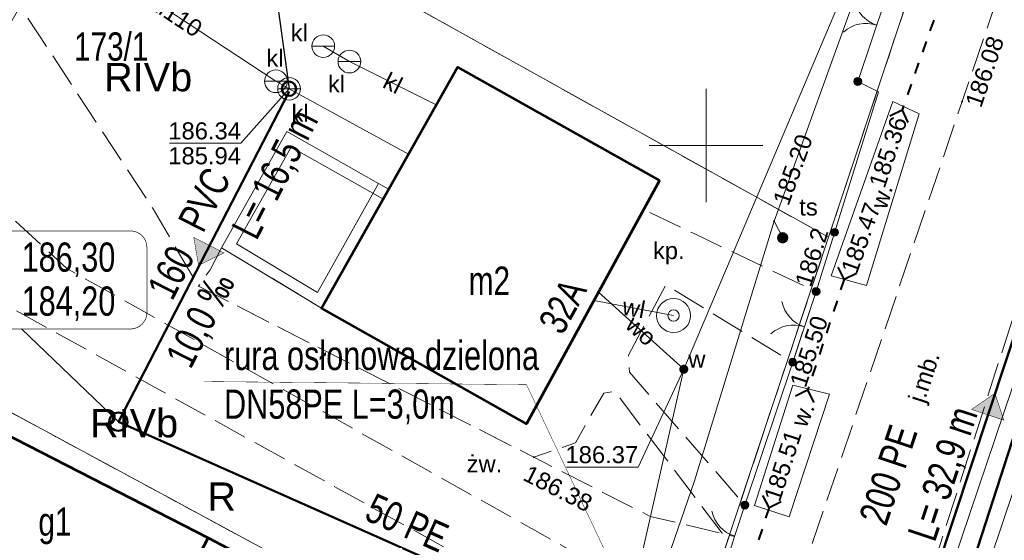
# Model space of a CAD drawing. Header units: metres. Extents: x 7482748 to 7484637, y 5684406 to 5687014.
# Tile 103 of 180: x 7483370 to 7483413, y 5686133 to 5686156. Entities that reach past the tile are written whole.
import ezdxf
from ezdxf.enums import TextEntityAlignment as Align
from ezdxf.lldxf.tags import DXFTag

# ---------------------------------------------------------------- set-up
doc = ezdxf.new("R2010")
doc.units = ezdxf.units.M
doc.header["$MEASUREMENT"] = 0
for name, pattern in [('1', [1.5, 1, -0.5]), ('KTJZ01_500', [2, 1.5, -0.5]), ('l217_500', [2, 1.5, -0.5]), ('l218_500', [1, 0.5, -0.5])]:
    doc.linetypes.add(name, pattern=pattern)
for name, color, linetype, lineweight in [('.k deszczowa', 200, 'Continuous', 50), ('.ks tłoczny', 104, 'Continuous', 50), ('_Dzialki', 7, 'Continuous', 0), ('_Dzialki_opis', 7, 'Continuous', 0), ('_Kontury', 7, 'Continuous', 0), ('_Kontury_opis', 7, 'Continuous', 0), ('_Podzial_sekcyjny_krzyze', 7, '1', 13), ('_Uzytki', 7, 'Continuous', 0), ('_Uzytki_opis', 7, 'Continuous', 0), ('BUIB05_01', 7, 'Continuous', 40), ('EGB_Adres', 7, 'Continuous', 0), ('EGB_Budynek', 7, 'Continuous', 0), ('EGB_Budynek_opis', 7, 'Continuous', 0), ('GES__SUUS07_P', 7, 'Continuous', 13), ('GES__SUUS09_P', 7, 'Continuous', 13), ('GES__SUUS13_P', 7, 'Continuous', 13), ('GES__SUUS25_WP', 7, 'Continuous', 13), ('KTOK02', 7, 'KTOK02_500', 13), ('KTOK04', 7, 'KTOK04L_500', 13), ('KTOK05_01', 7, 'Continuous', 13), ('RTPW01_P', 7, 'Continuous', 0), ('RTPW02_P', 7, 'Continuous', 0)]:
    doc.layers.add(name, color=color, linetype=linetype, lineweight=lineweight)
for name, color, linetype, lineweight, true_color in [('.przyłącza', 32, 'Continuous', 50, 0xbd5e00), ('GES__SUPK_01_pL', 7, 'Continuous', 13, 0x803300), ('GES__SUPS01_05L', 7, 'Continuous', 13, 0x803300), ('GES__SUPS01_05P', 7, 'Continuous', 13, 0x803300), ('GES__SUPS01_07P', 7, 'Continuous', 13, 0xff9100), ('GES__SUPS01_08L', 5, 'Continuous', 13, 0x0000ff), ('GES__SUPS01_08P', 5, 'Continuous', 13, 0x0000ff), ('GES__SUPT_pL', 7, 'Continuous', 13, 0xff9100), ('GES__SUPW_01_pL', 5, 'Continuous', 13, 0x0000ff)]:
    doc.layers.add(name, color=color, linetype=linetype, lineweight=lineweight, true_color=true_color)
for name, color, linetype, lineweight, transparency in [('EGB_EGBT07', 7, 'Continuous', 13, 0.2), ('GES__SUUS_ET_05T', 7, 'Continuous', 13, 0.25), ('GES__SUUS_ET_07T', 7, 'Continuous', 13, 0.25), ('GES__SUUS_ET_08T', 7, 'Continuous', 13, 0.25), ('KTJZ01_O', 7, 'KTJZ01_500', 13, 0.5), ('KTJZ01_T', 7, 'Continuous', 13, 0.25), ('KTPL01_O', 7, 'KTJZ01_500', 13, 0.5), ('KTPL01_T', 7, 'Continuous', 13, 0.25), ('PTRW02_O', 7, 'Continuous', 13, 0.5), ('PTRW02_T', 7, 'Continuous', 13, 0.25), ('RTPW01_G', 7, 'Continuous', 13, 0.25), ('RTPW02_G', 7, 'Continuous', 13, 0.25)]:
    doc.layers.add(name, color=color, linetype=linetype, lineweight=lineweight, transparency=transparency)
for name, color, linetype, lineweight, true_color, transparency in [('GES__SUPK_01_pT', 7, 'Continuous', 13, 0x803300, 0.25), ('GES__SUPS01_05G', 7, 'Continuous', 13, 0x803300, 0.25), ('GES__SUPS01_07G', 7, 'Continuous', 13, 0xff9100, 0.25), ('GES__SUPS01_08G', 5, 'Continuous', 13, 0x0000ff, 0.25), ('GES__SUPW_01_pT', 5, 'Continuous', 13, 0x0000ff, 0.25)]:
    doc.layers.add(name, color=color, linetype=linetype, lineweight=lineweight, true_color=true_color, transparency=transparency)
doc.layers.add('IS_kanalizacja_sanitarna', color=7, linetype='SOLID', true_color=0x000000)
doc.layers.add('IS_Opisy_działek_Net', color=7, linetype='SOLID', true_color=0x000000)
doc.layers.add('IS_Węzeł_sieci_kanalizacyjnej_-_opisy', color=7, linetype='Continuous')
doc.styles.get("Standard").update_dxf_attribs({"font": 'simplex.shx', "width": 0.75})
doc.styles.add('STYL_ARIAL', font='simplex.shx', dxfattribs={"width": 0.75, "oblique": 0.1})
doc.styles.add('Style-Arial', font='arial.ttf')
doc.linetypes.add('KTOK02_500', pattern='A,0.5,[117,IS_LineDef.shx,S=0.01,R=0,X=0,Y=0],0.5', length=1)
doc.linetypes.add('KTOK04L_500', pattern='A,0,[119,IS_LineDef.shx,S=0.01,R=0,X=0,Y=0],1', length=1)
tags = doc.linetypes.add('SOLID', pattern=[10, 10, 0]).pattern_tags.tags
tags[6:7] = [DXFTag(74, 4), DXFTag(75, 0), DXFTag(340, '0'), DXFTag(46, 0.0), DXFTag(50, 0.0), DXFTag(44, 0.0), DXFTag(45, 0.0)]
tags[4:5] = [DXFTag(74, 4), DXFTag(75, 0), DXFTag(340, '0'), DXFTag(46, 0.0), DXFTag(50, 0.0), DXFTag(44, 0.0), DXFTag(45, 0.0)]

# ---------------------------------------------------------------- blocks, each defined once
blk = doc.blocks.new('SUPS01_3')
at = {"layer": 'GES__SUPS01_07P', "linetype": 'Continuous', "lineweight": 13}
h = blk.add_hatch(color=256, dxfattribs=at)
edge = h.paths.add_edge_path()
edge.add_arc((0, 0), 0.045, 0, 360)
blk = doc.blocks.new('SUPS01_1')
at = {"layer": 'GES__SUPS01_05P', "linetype": 'Continuous', "lineweight": 13}
h = blk.add_hatch(color=256, dxfattribs=at)
edge = h.paths.add_edge_path()
edge.add_arc((0, 0), 0.045, 0, 360)
blk = doc.blocks.new('SUUS07')
at = {"layer": 'GES__SUUS07_P', "linetype": 'Continuous', "lineweight": 13}
blk.add_line((-0.5, 0), (0.5, 0), dxfattribs=at)
blk.add_circle((0, 0), 0.5, dxfattribs=at)
blk = doc.blocks.new('SUUS13')
at = {"layer": 'GES__SUUS13_P', "linetype": 'Continuous', "lineweight": 13}
for radius in [0.75, 0.25]:
    blk.add_circle((0, 0), radius, dxfattribs=at)
blk = doc.blocks.new('SUUS25_12')
at = {"layer": 'GES__SUUS25_WP', "linetype": 'Continuous', "lineweight": 13}
h = blk.add_hatch(color=256, dxfattribs=at)
edge = h.paths.add_edge_path()
edge.add_arc((0, 0), 0.2, 0, 360)
blk = doc.blocks.new('RTPW01_3')
at = {"layer": 'RTPW02_P', "linetype": 'Continuous', "lineweight": 0}
h = blk.add_hatch(color=256, dxfattribs=at)
edge = h.paths.add_edge_path()
edge.add_arc((0, 0), 0.045, 0, 360)
blk = doc.blocks.new('SUUS09')
at = {"layer": 'GES__SUUS09_P', "linetype": 'Continuous', "lineweight": 13}
h = blk.add_hatch(color=256, dxfattribs=at)
edge = h.paths.add_edge_path()
edge.add_arc((0, 0), 0.25, 0, 360)
blk = doc.blocks.new('RTPW01')
at = {"layer": 'RTPW01_P', "linetype": 'Continuous', "lineweight": 0}
h = blk.add_hatch(color=256, dxfattribs=at)
edge = h.paths.add_edge_path()
edge.add_arc((0, 0), 0.045, 0, 360)
blk = doc.blocks.new('SUPS01')
at = {"layer": 'GES__SUPS01_08P', "linetype": 'Continuous', "lineweight": 13}
h = blk.add_hatch(color=256, dxfattribs=at)
edge = h.paths.add_edge_path()
edge.add_arc((0, 0), 0.045, 0, 360)

msp = doc.modelspace()

# ---------------------------------------------------------------- hatches: boundary and pattern name
at = {"layer": 'IS_kanalizacja_sanitarna', "linetype": 'Continuous', "ltscale": 0.01}
for points in [[(7483377.63076, 5686144.7142), (7483378.75425, 5686145.26216), (7483377.4193, 5686145.94619)], [(7483412.73259, 5686139.07134), (7483411.7056, 5686138.35875), (7483413.12913, 5686137.88591)]]:
    msp.add_hatch(color=256, dxfattribs=at).paths.add_polyline_path(points)
at = {"layer": 'KTOK05_01', "linetype": 'Continuous', "lineweight": 13}
h = msp.add_hatch(color=256, dxfattribs=at)
edge = h.paths.add_edge_path()
edge.add_arc((7483406.69, 5686152.82), 0.175, 0, 360)
h = msp.add_hatch(color=256, dxfattribs=at)
edge = h.paths.add_edge_path()
edge.add_arc((7483405.66708, 5686146.17464), 0.175, 0, 360)
h = msp.add_hatch(color=256, dxfattribs=at)
edge = h.paths.add_edge_path()
edge.add_arc((7483404.85, 5686143.56), 0.175, 0, 360)
h = msp.add_hatch(color=256, dxfattribs=at)
edge = h.paths.add_edge_path()
edge.add_arc((7483403.82, 5686140.44), 0.175, 0, 360)
h = msp.add_hatch(color=256, dxfattribs=at)
edge = h.paths.add_edge_path()
edge.add_arc((7483401.71, 5686134.14), 0.175, 0, 360)

# ---------------------------------------------------------------- linework, layer by layer
at = {"layer": '.k deszczowa', "linetype": 'Continuous'}
msp.add_lwpolyline([(7483413.98427, 5686138.46422), (7483398.56771, 5686090.83497)], dxfattribs=at)
at = {"layer": '.ks tłoczny', "color": 111, "linetype": 'Continuous', "true_color": 0x70ffb8}
msp.add_lwpolyline([(7483385.11889, 5686056.87655), (7483385.11889, 5686056.87655), (7483385.11889, 5686056.87655), (7483385.11889, 5686056.87655), (7483392.48217, 5686077.61672), (7483403.35679, 5686110.30112), (7483409.3807, 5686128.90033), (7483418.64391, 5686156.87675)], dxfattribs=at)
at = {"layer": '.ks tłoczny', "linetype": 'Continuous'}
msp.add_lwpolyline([(7483398.08935, 5686127.13966), (7483374.09741, 5686137.81888)], dxfattribs=at)
msp.add_circle((7483374.09754, 5686137.81912), 0.4, dxfattribs=at)
at = {"layer": '.przyłącza', "linetype": 'Continuous'}
msp.add_lwpolyline([(7483374.09754, 5686137.81912), (7483381.62, 5686152.375)], dxfattribs=at)
msp.add_ellipse((7483381.62, 5686152.49962), major_axis=(0.315, 0), ratio=1, dxfattribs=at)
at = {"layer": '_Dzialki', "color": 96, "linetype": 'Continuous', "true_color": 0x008000, "flags": 128}
for points in [[(7483421.4, 5686194.07), (7483405.4, 5686145.95)], [(7483357.83, 5686172.44), (7483405.4, 5686145.95)], [(7483397.73, 5686122.89), (7483346.77, 5686150.44)], [(7483405.4, 5686145.95), (7483397.73, 5686122.89)]]:
    msp.add_lwpolyline(points, dxfattribs=at)
at = {"layer": '_Kontury', "color": 96, "linetype": 'l217_500', "true_color": 0x008000, "flags": 128}
for points in [[(7483405.4, 5686145.95), (7483413.1, 5686169.11)], [(7483370.98, 5686165.12), (7483405.4, 5686145.95)], [(7483398.93, 5686126.5), (7483363.39, 5686146.14)], [(7483398.93, 5686126.5), (7483405.4, 5686145.95)], [(7483356.8, 5686145.02), (7483397.73, 5686122.89)]]:
    msp.add_lwpolyline(points, dxfattribs=at)
at = {"layer": '_Podzial_sekcyjny_krzyze', "linetype": 'Continuous'}
for p, q in [((7483400, 5686147.5), (7483400, 5686152.5)), ((7483397.5, 5686150), (7483402.5, 5686150))]:
    msp.add_line(p, q, dxfattribs=at)
at = {"layer": '_Uzytki', "color": 96, "linetype": 'l218_500', "true_color": 0x008000, "flags": 128}
for points in [[(7483405.4, 5686145.95), (7483413.1, 5686169.11)], [(7483398.93, 5686126.5), (7483405.4, 5686145.95)], [(7483397.73, 5686122.89), (7483356.8, 5686145.02)]]:
    msp.add_lwpolyline(points, dxfattribs=at)
at = {"layer": 'BUIB05_01', "linetype": 'Continuous', "lineweight": 40}
for p, q in [((7483410.04, 5686155.53), (7483409.87, 5686155.06)), ((7483409.71, 5686154.59), (7483409.54, 5686154.12)), ((7483409.37, 5686153.65), (7483409.21, 5686153.17)), ((7483409.04, 5686152.7), (7483408.88, 5686152.23)), ((7483408.71, 5686151.76), (7483408.64, 5686151.56)), ((7483408.64, 5686151.56), (7483408.1, 5686151.3)), ((7483408.64, 5686151.56), (7483408.9, 5686151.02)), ((7483406.09, 5686144.1), (7483405.82, 5686144.64)), ((7483406.09, 5686144.1), (7483406.63, 5686144.37)), ((7483406.09, 5686144.1), (7483405.93, 5686143.63)), ((7483405.78, 5686143.15), (7483405.62, 5686142.68)), ((7483405.46, 5686142.2), (7483405.31, 5686141.73)), ((7483405.15, 5686141.25), (7483405, 5686140.78)), ((7483404.84, 5686140.3), (7483404.68, 5686139.83)), ((7483404.48, 5686139.21), (7483403.94, 5686138.94)), ((7483404.53, 5686139.35), (7483404.48, 5686139.21)), ((7483404.48, 5686139.21), (7483404.75, 5686138.67)), ((7483402.78, 5686134.03), (7483402.51, 5686134.57)), ((7483402.78, 5686134.03), (7483402.62, 5686133.56)), ((7483402.78, 5686134.03), (7483403.32, 5686134.3)), ((7483402.47, 5686133.08), (7483402.31, 5686132.61))]:
    msp.add_line(p, q, dxfattribs=at)
at = {"layer": 'EGB_Budynek', "color": 7, "linetype": 'Continuous', "lineweight": 53, "flags": 128}
for points in [[(7483397.95, 5686148.45), (7483392.09, 5686137.72), (7483383.05, 5686142.83), (7483389.05, 5686153.46), (7483397.95, 5686148.45)], [(7483367.81, 5686137.94), (7483378.06, 5686132.69), (7483375.76, 5686128.3), (7483365.55, 5686133.62), (7483367.81, 5686137.94)], [(7483389.08, 5686126.91), (7483386.61, 5686122.19), (7483384.05, 5686123.53), (7483382.1, 5686119.79), (7483379.53, 5686121.12), (7483378.28, 5686118.72), (7483372.36, 5686121.78), (7483373.61, 5686124.18), (7483375.76, 5686128.3), (7483378.06, 5686132.69), (7483386.51, 5686128.26), (7483389.08, 5686126.91)]]:
    msp.add_lwpolyline(points, dxfattribs=at)
at = {"layer": 'EGB_EGBT07', "lineweight": 13, "flags": 128}
for points in [[(7483386.01, 5686148.08), (7483383.05, 5686142.83), (7483378.64, 5686145.49), (7483381.52, 5686150.61), (7483386.01, 5686148.08)], [(7483385.57, 5686148.33), (7483382.87, 5686143.52), (7483379.31, 5686145.67), (7483381.71, 5686149.93), (7483385.76, 5686147.64)]]:
    msp.add_lwpolyline(points, dxfattribs=at)
at = {"layer": 'GES__SUPK_01_pL', "linetype": 'Continuous', "lineweight": 13, "flags": 128}
for points in [[(7483373.31, 5686157.94), (7483381.04, 5686152.83), (7483381.62, 5686152.5), (7483386.88, 5686149.62)], [(7483383.13, 5686154.38), (7483384.28, 5686153.7), (7483388.11, 5686151.8)]]:
    msp.add_lwpolyline(points, dxfattribs=at)
at = {"layer": 'GES__SUPS01_05L', "linetype": 'Continuous', "lineweight": 13, "flags": 128}
msp.add_lwpolyline([(7483381.62, 5686152.5), (7483379.5, 5686150.1), (7483376.35, 5686150.1)], dxfattribs=at)
at = {"layer": 'GES__SUPS01_08L', "linetype": 'Continuous', "lineweight": 13, "flags": 128}
msp.add_lwpolyline([(7483399.02, 5686140.13), (7483397.01, 5686135.82), (7483393.85, 5686135.82)], dxfattribs=at)
at = {"layer": 'GES__SUPT_pL', "linetype": 'Continuous', "lineweight": 13}
msp.add_line((7483403, 5686146.66), (7483403.38, 5686145.93), dxfattribs=at)
at = {"layer": 'GES__SUPT_pL', "linetype": 'Continuous', "lineweight": 13, "flags": 128}
for points in [[(7483424.93, 5686213.15), (7483418.94, 5686195.61), (7483406.87, 5686157.38), (7483403, 5686146.66)], [(7483372.71, 5686063.84), (7483376.01, 5686071.31), (7483380.34, 5686080.97), (7483391.92, 5686112.09), (7483395.16, 5686120.52), (7483395.53, 5686123.7), (7483399.49, 5686135.21), (7483403, 5686146.66)]]:
    msp.add_lwpolyline(points, dxfattribs=at)
at = {"layer": 'GES__SUPW_01_pL', "linetype": 'Continuous', "lineweight": 13}
for p, q in [((7483399.02, 5686140.13), (7483395.26, 5686143.53)), ((7483398.57, 5686142.5), (7483395.06, 5686143.16))]:
    msp.add_line(p, q, dxfattribs=at)
at = {"layer": 'GES__SUPW_01_pL', "linetype": 'Continuous', "lineweight": 13, "flags": 128}
msp.add_lwpolyline([(7483395.39, 5686120.14), (7483395.39, 5686124.09), (7483399.02, 5686140.13), (7483412.11, 5686171.05), (7483422.38, 5686204.19), (7483427.92, 5686212.24), (7483440.69, 5686248.23)], dxfattribs=at)
at = {"layer": 'IS_kanalizacja_sanitarna', "linetype": 'Continuous', "ltscale": 0.01, "const_width": 0.02}
for points in [[(7483377.63076, 5686144.7142), (7483378.75425, 5686145.26216), (7483377.4193, 5686145.94619), (7483377.63076, 5686144.7142)], [(7483412.73259, 5686139.07134), (7483411.7056, 5686138.35875), (7483413.12913, 5686137.88591), (7483412.73259, 5686139.07134)]]:
    msp.add_lwpolyline(points, dxfattribs=at)
at = {"layer": 'IS_Opisy_działek_Net', "linetype": 'Continuous', "ltscale": 0.01, "const_width": 0.02}
msp.add_lwpolyline([(7483397.21204, 5686128.58897), (7483392.08704, 5686139.45088), (7483377.85715, 5686139.59018)], dxfattribs=at)
at = {"layer": 'IS_Węzeł_sieci_kanalizacyjnej_-_opisy', "color": 18, "linetype": 'SOLID', "ltscale": 0.01, "true_color": 0x000000}
for points in [[(7483380.684, 5686159.32822), (7483381.62, 5686152.49962)], [(7483369.83204, 5686141.90976), (7483374.09754, 5686137.81876)]]:
    msp.add_lwpolyline(points, dxfattribs=at)
at = {"layer": 'IS_Węzeł_sieci_kanalizacyjnej_-_opisy', "color": 18, "linetype": 'SOLID', "ltscale": 0.01, "true_color": 0x000000, "const_width": 0.03}
msp.add_lwpolyline([(7483360.03204, 5686141.90976), (7483374.63204, 5686141.90976, 0.414214), (7483375.35204, 5686142.62976), (7483375.35204, 5686145.50976, 0.414214), (7483374.63204, 5686146.22976), (7483360.03204, 5686146.22976, 0.414214), (7483359.31204, 5686145.50976), (7483359.31204, 5686142.62976, 0.414214), (7483360.03204, 5686141.90976)], format="xyb", dxfattribs=at)
at = {"layer": 'KTJZ01_O', "linetype": 'KTJZ01_500', "lineweight": 13, "flags": 128}
for points in [[(7483197.91, 5685647.78), (7483191.3, 5685645.21), (7483187.04, 5685652.01), (7483182.78, 5685658.81), (7483173.01, 5685674.4), (7483160.42, 5685696.27), (7483153.69, 5685714.72), (7483149.66, 5685738.88), (7483150.14, 5685742.97), (7483152.18, 5685766.74), (7483152.64, 5685773.87), (7483156.88, 5685789.66), (7483160.03, 5685797.82), (7483165.63, 5685808.56), (7483171.47, 5685814.85), (7483176.12, 5685820.16), (7483191.38, 5685837.95), (7483216.44, 5685866.07), (7483238.67, 5685890.6), (7483242.86, 5685894.87), (7483263.91, 5685918.34), (7483290.28, 5685947.07), (7483315.51, 5685974.43), (7483346.16, 5686007.45), (7483367.58, 5686031.19), (7483372.66, 5686037.59), (7483378.07, 5686044.41), (7483383.78, 5686055), (7483386.81, 5686063.17), (7483391.06, 5686075.79), (7483392.94, 5686081.53), (7483394.38, 5686081.91), (7483397.17, 5686082.85), (7483401.23, 5686082.98), (7483404.7, 5686083), (7483407.11, 5686083.92), (7483410.43, 5686086.41), (7483412.08, 5686088.69), (7483412.96, 5686091.17), (7483413.79, 5686094.46), (7483412.71, 5686099.4), (7483411.05, 5686100.85), (7483407.94, 5686103.18), (7483405.29, 5686104.69), (7483403.35, 5686106.28), (7483402.57, 5686107.54), (7483401.86, 5686108.47), (7483403.54, 5686113.11), (7483404.07, 5686113.93), (7483409.52, 5686129.91), (7483416.09, 5686150.36), (7483420.49, 5686164.15), (7483421.47, 5686167.05), (7483423.62, 5686173.38), (7483428.4, 5686186.8), (7483437.81, 5686215.26), (7483441.02, 5686225.03), (7483450.09, 5686253.79), (7483453.73, 5686263.28), (7483459.39, 5686280.61), (7483466.44, 5686301.37), (7483471.25, 5686316.24), (7483473.9, 5686323.17), (7483478.13, 5686336.85), (7483485.37, 5686356.93), (7483492.13, 5686378.36), (7483498.67, 5686398.43), (7483502.19, 5686408.5), (7483505.2, 5686417.38), (7483513.05, 5686441.11), (7483516.25, 5686450.23), (7483530.52, 5686493.07), (7483533.34, 5686501.51), (7483543.47, 5686531.52), (7483557.14, 5686572.33), (7483559.91, 5686580.46), (7483570.16, 5686610.95), (7483575.71, 5686628.68), (7483581.26, 5686643.91), (7483583.2, 5686649.41), (7483591.35, 5686674.28), (7483597.45, 5686691.67), (7483602.2, 5686705.71), (7483616.93, 5686750.38), (7483619.53, 5686757.95), (7483621.36, 5686763.29), (7483634.9, 5686799.43), (7483640.84, 5686811.96)], [(7483613.29, 5686753.85), (7483610.52, 5686745.34), (7483597.42, 5686707.23), (7483592.84, 5686693.63), (7483586.65, 5686674.57), (7483578.94, 5686652.57), (7483576.44, 5686645.6), (7483570.92, 5686629.39), (7483565.29, 5686612), (7483555.03, 5686581.98), (7483552.34, 5686573.92), (7483538.5, 5686532.62), (7483528.43, 5686502.82), (7483525.69, 5686494.44), (7483511.5, 5686452.13), (7483508.06, 5686441.86), (7483500.41, 5686418.93), (7483497.52, 5686410.47), (7483493.78, 5686400.09), (7483487.22, 5686379.91), (7483478.75, 5686354.53), (7483473.28, 5686338.58), (7483466.59, 5686318.01), (7483461.2, 5686301.98), (7483454.76, 5686282.03), (7483448.77, 5686264.59), (7483445.69, 5686255.08), (7483445.07, 5686253.25), (7483443.78, 5686249.4), (7483442.67, 5686246.12), (7483436.06, 5686226.36), (7483432.79, 5686216.79), (7483423.48, 5686188.39), (7483415.91, 5686165.55), (7483411.29, 5686151.94), (7483403.43, 5686128.74), (7483397.27, 5686110.49), (7483396.29, 5686107.6), (7483389.25, 5686086.41), (7483386.32, 5686077.5), (7483382.09, 5686064.87), (7483379.33, 5686057.56), (7483373.91, 5686047.4), (7483368.95, 5686041.13), (7483363.52, 5686034.43), (7483341.98, 5686010.31), (7483311.83, 5685977.83), (7483286.59, 5685950.4), (7483260.12, 5685921.63), (7483238.78, 5685898.43), (7483234.43, 5685893.44), (7483212.81, 5685869.61), (7483187.54, 5685841.24), (7483162.41, 5685812.7), (7483151.44, 5685800.65), (7483147.59, 5685795.21)]]:
    msp.add_lwpolyline(points, dxfattribs=at)
at = {"layer": 'KTOK02', "linetype": 'Continuous', "lineweight": 13}
for p, q in [((7483406.69, 5686152.82), (7483408.36, 5686157.79)), ((7483403.82, 5686140.44), (7483404.85, 5686143.56)), ((7483399.99, 5686128.81), (7483401.26, 5686132.76))]:
    msp.add_line(p, q, dxfattribs=at)
for centre, start, end in [((7483408, 5686156.73), 191.43, 251.43), ((7483407.05, 5686153.88), 71.43, 131.43), ((7483404.81, 5686143.42), 191.73, 251.73), ((7483403.86, 5686140.58), 71.73, 131.73)]:
    msp.add_arc(centre, 1.5, start, end, dxfattribs=at)
at = {"layer": 'KTOK04', "linetype": 'Continuous', "lineweight": 13}
msp.add_line((7483401.26, 5686132.76), (7483401.71, 5686134.14), dxfattribs=at)
msp.add_arc((7483401.73, 5686134.19), 1.5, 191.94, 251.94, dxfattribs=at)
at = {"layer": 'KTOK05_01', "linetype": 'Continuous', "lineweight": 13}
msp.add_line((7483401.71, 5686134.14), (7483403.82, 5686140.44), dxfattribs=at)
at = {"layer": 'KTOK05_01', "linetype": 'Continuous', "lineweight": 13, "flags": 128}
msp.add_lwpolyline([(7483406.69, 5686152.82), (7483407.6, 5686152.36), (7483404.85, 5686143.56)], dxfattribs=at)
at = {"layer": 'KTOK05_01', "linetype": 'Continuous', "lineweight": 13}
for centre in [(7483406.69, 5686152.82), (7483405.67, 5686146.17), (7483404.85, 5686143.56), (7483403.82, 5686140.44), (7483401.71, 5686134.14)]:
    msp.add_circle(centre, 0.175, dxfattribs=at)
at = {"layer": 'KTPL01_O', "linetype": 'KTJZ01_500', "lineweight": 13, "flags": 128}
for points in [[(7483401.26, 5686132.76), (7483399.99, 5686128.81), (7483371.82, 5686144.58), (7483366.22, 5686149.75), (7483369.76, 5686156.15), (7483375.63, 5686147.2), (7483377.63, 5686143.79), (7483392.41, 5686136.25), (7483397.54, 5686133.64), (7483401.26, 5686132.76)], [(7483401.71, 5686134.14), (7483401.26, 5686132.76), (7483400.71, 5686132.9), (7483395.98, 5686139.16), (7483395.5, 5686139.08), (7483394.24, 5686136.89), (7483392.41, 5686136.25), (7483377.63, 5686143.79), (7483378.14, 5686144.52), (7483378.64, 5686145.49), (7483383.05, 5686142.83), (7483392.09, 5686137.72), (7483397.25, 5686147.17), (7483399.5, 5686146.1), (7483404.85, 5686143.56), (7483403.82, 5686140.44), (7483398.23, 5686143.85), (7483396.58, 5686140.75), (7483396.63, 5686140), (7483401.71, 5686134.14)]]:
    msp.add_lwpolyline(points, close=True, dxfattribs=at)
at = {"layer": 'PTRW02_O', "linetype": 'Continuous', "lineweight": 13, "flags": 128}
for points in [[(7483424.56, 5686166.9), (7483423.89, 5686167.19), (7483423.13, 5686167.44), (7483414.24, 5686141.51), (7483410.13, 5686129.33), (7483410.53, 5686129), (7483411.5, 5686128.67), (7483415.64, 5686140.99), (7483424.56, 5686166.9)], [(7483408.24, 5686151.94), (7483405.51, 5686144.25), (7483407.08, 5686143.82), (7483409.39, 5686151.4), (7483408.24, 5686151.94)], [(7483405.44, 5686139.04), (7483403.83, 5686139.43), (7483402.13, 5686134.13), (7483403.67, 5686133.62), (7483405.44, 5686139.04)]]:
    msp.add_lwpolyline(points, close=True, dxfattribs=at)

# ---------------------------------------------------------------- block references
at = {"layer": 'GES__SUPS01_05P', "linetype": 'Continuous', "lineweight": 13}
msp.add_blockref('SUPS01_1', (7483381.62, 5686152.5), dxfattribs=at)
at = {"layer": 'GES__SUPS01_07P', "linetype": 'Continuous', "lineweight": 13}
msp.add_blockref('SUPS01_3', (7483403, 5686146.66), dxfattribs=at)
at = {"layer": 'GES__SUPS01_08P', "linetype": 'Continuous', "lineweight": 13}
msp.add_blockref('SUPS01', (7483399.02, 5686140.13), dxfattribs=at)
at = {"layer": 'GES__SUUS07_P', "linetype": 'Continuous', "lineweight": 13}
for p in [(7483383.13, 5686154.38), (7483384.28, 5686153.7), (7483381.04, 5686152.83), (7483381.62, 5686152.5)]:
    msp.add_blockref('SUUS07', p, dxfattribs=at)
at = {"layer": 'GES__SUUS09_P', "linetype": 'Continuous', "lineweight": 13}
msp.add_blockref('SUUS09', (7483403.38, 5686145.93), dxfattribs=at)
at = {"layer": 'GES__SUUS13_P', "linetype": 'Continuous', "lineweight": 13}
msp.add_blockref('SUUS13', (7483398.57, 5686142.5), dxfattribs=at)
at = {"layer": 'GES__SUUS25_WP', "linetype": 'Continuous', "lineweight": 13, "rotation": 333.89}
msp.add_blockref('SUUS25_12', (7483399.02, 5686140.13), dxfattribs=at)
at = {"layer": 'RTPW01_P', "linetype": 'Continuous', "lineweight": 0}
msp.add_blockref('RTPW01', (7483404.85, 5686143.56), dxfattribs=at)
at = {"layer": 'RTPW02_P', "linetype": 'Continuous', "lineweight": 0}
for p in [(7483411.29, 5686151.94), (7483408.64, 5686151.56), (7483406.09, 5686144.1), (7483404.48, 5686139.21), (7483392.41, 5686136.25), (7483402.78, 5686134.03)]:
    msp.add_blockref('RTPW01_3', p, dxfattribs=at)

# ---------------------------------------------------------------- texts
at = {"layer": '_Dzialki_opis', "color": 96, "true_color": 0x008000, "insert": (7483372.14, 5686153.72), "char_height": 1.25, "attachment_point": 7, "line_spacing_factor": 0.6, "style": 'STYL_ARIAL'}
msp.add_mtext('\\fArial|b0|i0|c238238|p39;173/1', dxfattribs=at)
at = {"layer": '_Kontury_opis', "color": 96, "linetype": 'Continuous', "lineweight": 13, "true_color": 0x008000, "style": 'Style-Arial'}
for p in [(7483373.47, 5686152.39), (7483372.85, 5686137.13)]:
    msp.add_text('RIVb', height=1.25, dxfattribs=at).set_placement(p)
at = {"layer": '_Uzytki_opis', "color": 96, "linetype": 'Continuous', "lineweight": 13, "true_color": 0x008000, "style": 'Style-Arial'}
msp.add_text('R', height=1.25, dxfattribs=at).set_placement((7483378.02, 5686133.89))
at = {"layer": 'EGB_Adres', "insert": (7483392.57, 5686142.19), "char_height": 1.25, "attachment_point": 1, "rotation": 61.38954, "line_spacing_factor": 0.6, "style": 'STYL_ARIAL'}
msp.add_mtext('\\fArial|b0|i0|c238238|p39;32A', dxfattribs=at)
at = {"layer": 'EGB_Budynek_opis', "color": 7, "char_height": 1.25, "attachment_point": 7, "line_spacing_factor": 0.6, "style": 'STYL_ARIAL'}
for s, insert in [('\\fArial|b0|i0|c238238|p39;m2', (7483389.54, 5686143.41)), ('\\fArial|b0|i0|c238238|p39;g1', (7483370.57, 5686132.41))]:
    msp.add_mtext(s, dxfattribs=dict(at, insert=insert))
at = {"layer": 'GES__SUPK_01_pT', "linetype": 'Continuous', "lineweight": 13, "style": 'Style-Arial'}
for s, rotation, p in [('kl110', 326.53, (7483376.63, 5686155.74)), ('kl', 333.62, (7483386.2, 5686152.75))]:
    msp.add_text(s, height=0.75, rotation=rotation, dxfattribs=at).set_placement(p, align=Align.MIDDLE_CENTER)
at = {"layer": 'GES__SUPS01_05G', "linetype": 'Continuous', "lineweight": 13, "style": 'Style-Arial'}
for s, p in [('186.34', (7483379.5, 5686151.02)), ('185.94', (7483379.5, 5686149.92))]:
    msp.add_text(s, height=0.75, dxfattribs=at).set_placement(p, align=Align.TOP_RIGHT)
at = {"layer": 'GES__SUPS01_07G', "linetype": 'Continuous', "lineweight": 13, "style": 'Style-Arial'}
msp.add_text('185.20', height=0.75, rotation=70.15, dxfattribs=at).set_placement((7483403.28, 5686147.43), align=Align.MIDDLE_LEFT)
at = {"layer": 'GES__SUPS01_08G', "linetype": 'Continuous', "lineweight": 13, "style": 'Style-Arial'}
msp.add_text('186.37', height=0.75, dxfattribs=at).set_placement((7483397.01, 5686135.99), align=Align.RIGHT)
at = {"layer": 'GES__SUPW_01_pT', "linetype": 'Continuous', "lineweight": 13, "style": 'Style-Arial'}
for s, rotation, p in [('wl', 349.35, (7483396.82, 5686142.83)), ('wo', 317.88, (7483397.14, 5686141.83))]:
    msp.add_text(s, height=0.75, rotation=rotation, dxfattribs=at).set_placement(p, align=Align.MIDDLE_CENTER)
at = {"layer": 'GES__SUUS_ET_05T', "linetype": 'Continuous', "lineweight": 13, "style": 'Style-Arial'}
msp.add_text('kl', height=0.75, dxfattribs=at).set_placement((7483382.45, 5686154.59), align=Align.RIGHT)
for p in [(7483380.62, 5686153.48), (7483381.73, 5686151.05)]:
    msp.add_text('kl', height=0.75, dxfattribs=at).set_placement(p)
msp.add_text('kl', height=0.75, dxfattribs=at).set_placement((7483384.09, 5686153.09), align=Align.TOP_RIGHT)
at = {"layer": 'GES__SUUS_ET_07T', "linetype": 'Continuous', "lineweight": 13, "style": 'Style-Arial'}
msp.add_text('ts', height=0.75, dxfattribs=at).set_placement((7483404.11, 5686146.91))
at = {"layer": 'GES__SUUS_ET_08T', "linetype": 'Continuous', "lineweight": 13, "style": 'Style-Arial'}
msp.add_text('w', height=0.75, dxfattribs=at).set_placement((7483399.22, 5686140.2))
at = {"layer": 'IS_Opisy_działek_Net', "linetype": 'Continuous', "ltscale": 0.01, "char_height": 1.2888}
for s, insert, attachment_point, rotation in [('\\fArial|b0|i0;', (7483382.96712, 5686154.01424), 1, 62.9), ('\\fArial|b0|i0;L= 16,5 m', (7483379.04079, 5686146.3516), 1, 62.9), ('\\fArial|b0|i0;', (7483379.92305, 5686150.15753), 7, 62.9), ('{\\fArial|b0|i0|c238|p34;PVC}', (7483377.84303, 5686146.07812), 7, 62.9), ('\\fArial|b0|i0;160', (7483376.49069, 5686143.10104), 7, 62.9), ('\\fArial|b0|i0;10,0 ‰', (7483376.13594, 5686140.68249), 1, 62.9), ('\\fArial|b0|i0;', (7483413.14434, 5686141.71377), 7, 71.6), ('\\fArial|b0|i0;', (7483413.14434, 5686141.71377), 7, 71.6), ('\\fArial|b0|i0;L= 32,9 m', (7483408.86292, 5686132.86693), 1, 71.6), ('{\\fArial|b0|i0|c238|p34;50 PE}', (7483384.87586, 5686133.50504), 7, 336), ('{\\fArial|b0|i0|c238|p34;200 PE}', (7483407.96111, 5686133.16693), 7, 71.6)]:
    msp.add_mtext(s, dxfattribs=dict(at, insert=insert, attachment_point=attachment_point, rotation=rotation))
at = {"layer": 'IS_Opisy_działek_Net', "linetype": 'Continuous', "ltscale": 0.01, "insert": (7483378.75497, 5686137.7086), "char_height": 1.2888, "attachment_point": 7}
msp.add_mtext('{\\fArial|b0|i0|c238|p34;rura osłonowa dzielona\\PDN58PE L=3,0m}', dxfattribs=at)
at = {"layer": 'IS_Węzeł_sieci_kanalizacyjnej_-_opisy', "color": 18, "linetype": 'SOLID', "ltscale": 0.01, "true_color": 0x000000, "char_height": 1.2888}
for s, insert, attachment_point in [('\\fArial|b0|i0;186,30', (7483369.83204, 5686144.19336), 7), ('\\fArial|b0|i0;184,20', (7483369.83204, 5686143.78296), 1)]:
    msp.add_mtext(s, dxfattribs=dict(at, insert=insert, attachment_point=attachment_point))
at = {"layer": 'KTJZ01_T', "linetype": 'Continuous', "lineweight": 13, "style": 'Style-Arial'}
msp.add_text('j.mb.', height=0.75, rotation=71.93, dxfattribs=at).set_placement((7483409.61, 5686139.79), align=Align.MIDDLE_CENTER)
at = {"layer": 'KTPL01_T', "linetype": 'Continuous', "lineweight": 13, "style": 'Style-Arial'}
msp.add_text('kp.', height=0.75, rotation=360, dxfattribs=at).set_placement((7483397.66, 5686144.99))
msp.add_text('żw.', height=0.75, dxfattribs=at).set_placement((7483389.45, 5686135.59))
at = {"layer": 'PTRW02_T', "linetype": 'Continuous', "lineweight": 13, "style": 'Style-Arial'}
for rotation, p in [(73.56, (7483407.74, 5686147.75)), (66.97, (7483404.27, 5686138.14))]:
    msp.add_text('w.', height=0.75, rotation=rotation, dxfattribs=at).set_placement(p, align=Align.MIDDLE_CENTER)
at = {"layer": 'RTPW01_G', "linetype": 'Continuous', "lineweight": 13, "style": 'Style-Arial'}
msp.add_text('186.2', height=0.75, rotation=72.42, dxfattribs=at).set_placement((7483404.62, 5686143.71))
at = {"layer": 'RTPW02_G', "linetype": 'Continuous', "lineweight": 13, "style": 'Style-Arial'}
for s, rotation, p in [('186.08', 71.25, (7483412.12, 5686151.62)), ('185.36', 71.58, (7483407.87, 5686148.07)), ('185.47', 70.45, (7483406.64, 5686144.28)), ('185.50', 71.78, (7483404.39, 5686139.28)), ('185.51', 72.22, (7483403.25, 5686134.24)), ('186.38', 332.97, (7483391.88, 5686135.27))]:
    msp.add_text(s, height=0.75, rotation=rotation, dxfattribs=at).set_placement(p)

doc.saveas('drawing.dxf')
